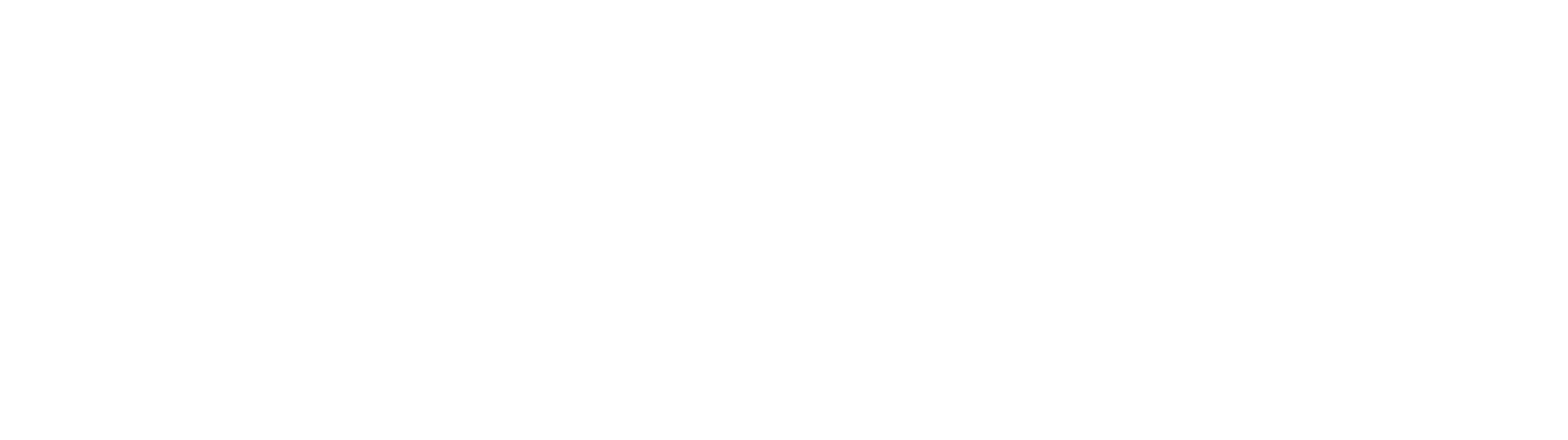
# Model space of a CAD drawing. Header units: millimetres. Extents: x 22307 to 146397, y -26976 to 3633.
# Tile 3 of 3: x 65682 to 146397, y -18337 to 1998. Entities that reach past the tile are written whole.
import ezdxf

# ---------------------------------------------------------------- set-up
doc = ezdxf.new("R2010")
doc.units = ezdxf.units.MM
doc.header["$LTSCALE"] = 200
doc.layers.add('A99_S_txt-popis-100', color=240, linetype='Continuous', lineweight=9)
doc.layers.add('ad_N_leg-text', color=7, linetype='Continuous', lineweight=9)
doc.styles.add('A99_kota', font='isocpeur.ttf')
doc.styles.add('ad_popis 100', font='isocpeur.ttf', dxfattribs={"height": 200})

msp = doc.modelspace()

# ---------------------------------------------------------------- texts
at = {"layer": 'A99_S_txt-popis-100', "insert": (61879, 1958), "char_height": 200, "attachment_point": 1, "style": 'A99_kota'}
msp.add_mtext_dynamic_manual_height_columns('\\pi20.6814;{\\fISOCPEUR|b1|i0|c238|p34;POČET\\P\\pi238.67241;KS}', width=758.3, gutter_width=1, heights=[0], dxfattribs=at)
at = {"layer": 'ad_N_leg-text', "insert": (24280, -3101), "char_height": 200, "width": 17242.52, "attachment_point": 1, "style": 'ad_popis 100'}
msp.add_mtext('\\pi-600,l600,t600;{\\fSymbol|b0|i0|c2|p18;·^I}PŘED VÝROBOU JE NUTNÉ VEŠKERÉ ROZMĚRY ZAMĚŘIT.\\P{\\fSymbol|b0|i0|c2|p18;·^I}PŘI REALIZACI JE NUTNÉ DODRŽET PLATNOU LEGISLATIVU - ZÁKONY, NAŘÍZENÍ VLÁDY, VYHLÁŠKY A DÁLE ROZHODNUTÍ A ZÁVAZNÁ STANOVISKA DOTČENÝCH ORGÁNŮ.\\P{\\fSymbol|b0|i0|c2|p18;·^I}PŘED VÝROBOU JE NUTNÉ PŘEDLOŽIT V DOSTATEČNÉM PŘEDSTIHU DÍLENSKOU DOKUMENTACI K ODSOUHLASENÍ INVESTOROVI A  AUTORSKÉMU DOZORU. KONSTRUKČNÍ SCHÉMATA ANI OSTATNÍ VÝKRESY DÍLENSKOU (VÝROBNÍ) DOKUMENTACI NENAHRAZUJÍ.\\P{\\fSymbol|b0|i0|c2|p18;·^I}PŘI REALIZACI JE NUTNÉ DODRŽET ZÁVAZNÉ POŽADAVKY  PLATNÝCH ČSN. KONSTRUKCE, NA KTERÉ SE NEVZTAHUJÍ ZÁVAZNÁ USTANOVENÍ ČSN, BUDOU PROVEDENY DLE NEZÁVAZNÝCH POŽADAVKŮ PLATNÝCH ČSN  NEBO DODAVATEL JINÝM ZPŮSOBEM PROKAZATELNĚ DOLOŽÍ JEJICH FUNKČNOST.\\P{\\fSymbol|b0|i0|c2|p18;·^I}DODAVATEL GARANTUJE VEŠKERÉ VLASTNOSTI PRVKŮ\\P{\\fSymbol|b0|i0|c2|p18;·^I}KOTVENÍ PRVKŮ, KOTEVNÍ MATERIÁLY  A TECHNOLOGIE PROVÁDĚNÍ BUDOU GARANTOVÁNY DODAVATELEM. ATYPICKÉ POSTUPY BUDOU KONZULTOVÁNY S AUTORSKÝM DOZOREM.\\P{\\fSymbol|b0|i0|c2|p18;·^I}V RÁMCI DÍLENSKÉ DOKUMENTACE ŘEŠIT ZPŮSOB DILATACÍ.', dxfattribs=at)

doc.saveas('drawing.dxf')
